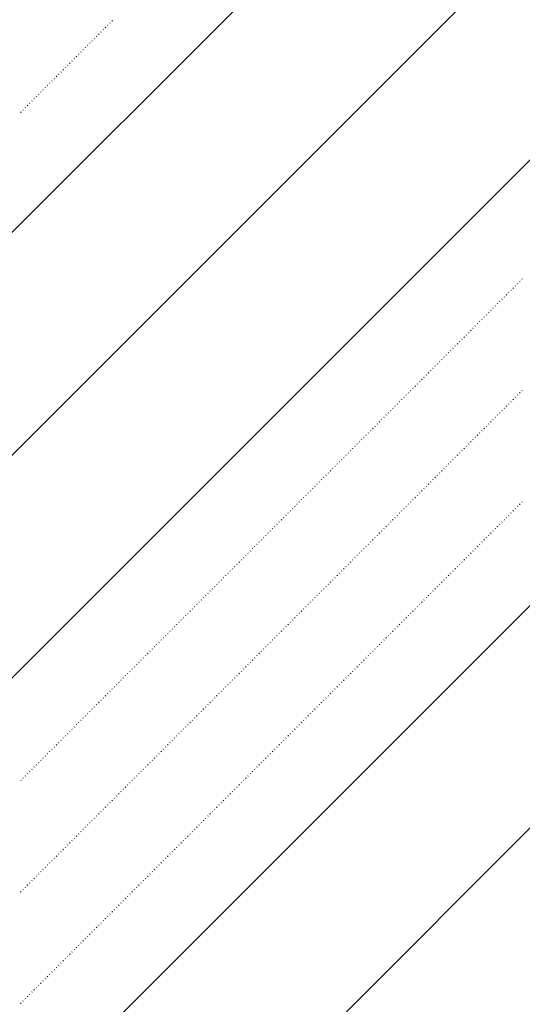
# Model space of a CAD drawing. Header units: millimetres. Extents: x 0 to 1260, y 0 to 297.
# Tile 54 of 104: x 260 to 264, y 116 to 124. Entities that reach past the tile are written whole.
import ezdxf

# ---------------------------------------------------------------- set-up
doc = ezdxf.new("R2010")
doc.units = ezdxf.units.MM
doc.linetypes.add('K5LT32802', pattern=[0])
doc.linetypes.add('K5LT32806', pattern=[0])
doc.layers.add('Системный слой', color=7, linetype='Continuous')

# ---------------------------------------------------------------- blocks, each defined once
blk = doc.blocks.new('U90')
at = {"layer": 'Системный слой', "color": 7, "linetype": 'K5LT32802', "lineweight": 9}
for p, q in [((253.8862, 115.8396), (273.8022, 135.7555)), ((253.8862, 114.0718), (273.8862, 134.0718)), ((253.8862, 112.304), (273.8862, 132.304)), ((256.9832, 111.8654), (273.8862, 128.7685)), ((258.7509, 111.8654), (273.8862, 127.0007))]:
    blk.add_line(p, q, dxfattribs=at)
at = {"layer": 'Системный слой', "color": 7, "linetype": 'K5LT32806', "lineweight": 18}
for p, q in [((260.7797, 123.6169), (260.7833, 123.6205)), ((260.7974, 123.6346), (260.8009, 123.6382)), ((260.6913, 123.5285), (260.6949, 123.5321)), ((260.709, 123.5462), (260.7125, 123.5498)), ((260.7267, 123.5639), (260.7302, 123.5674)), ((260.7444, 123.5816), (260.7479, 123.5851)), ((260.762, 123.5993), (260.7656, 123.6028)), ((260.6206, 123.4578), (260.6242, 123.4614)), ((260.6383, 123.4755), (260.6418, 123.4791)), ((260.656, 123.4932), (260.6595, 123.4967)), ((260.6737, 123.5109), (260.6772, 123.5144)), ((260.5499, 123.3871), (260.5534, 123.3907)), ((260.5676, 123.4048), (260.5711, 123.4083)), ((260.5853, 123.4225), (260.5888, 123.426)), ((260.6029, 123.4402), (260.6065, 123.4437)), ((260.4615, 123.2987), (260.4651, 123.3023)), ((260.4792, 123.3164), (260.4827, 123.32)), ((260.4969, 123.3341), (260.5004, 123.3376)), ((260.5146, 123.3518), (260.5181, 123.3553)), ((260.5322, 123.3695), (260.5358, 123.373)), ((260.3908, 123.228), (260.3943, 123.2316)), ((260.4085, 123.2457), (260.412, 123.2492)), ((260.4262, 123.2634), (260.4297, 123.2669)), ((260.4438, 123.2811), (260.4474, 123.2846)), ((260.3024, 123.1396), (260.306, 123.1432)), ((260.3201, 123.1573), (260.3236, 123.1609)), ((260.3378, 123.175), (260.3413, 123.1785)), ((260.3555, 123.1927), (260.359, 123.1962)), ((260.3731, 123.2104), (260.3767, 123.2139)), ((260.2317, 123.0689), (260.2352, 123.0725)), ((260.2494, 123.0866), (260.2529, 123.0901)), ((260.2671, 123.1043), (260.2706, 123.1078)), ((260.2847, 123.122), (260.2883, 123.1255)), ((260.161, 122.9982), (260.1645, 123.0018)), ((260.1787, 123.0159), (260.1822, 123.0194)), ((260.1964, 123.0336), (260.1999, 123.0371)), ((260.214, 123.0513), (260.2176, 123.0548)), ((260.0726, 122.9098), (260.0762, 122.9134)), ((260.0903, 122.9275), (260.0938, 122.931)), ((260.108, 122.9452), (260.1115, 122.9487)), ((260.1256, 122.9629), (260.1292, 122.9664)), ((260.1433, 122.9805), (260.1469, 122.9841)), ((264.0501, 121.584), (264.0536, 121.5875)), ((263.9794, 121.5133), (263.9829, 121.5168)), ((263.9971, 121.531), (264.0006, 121.5345)), ((264.0147, 121.5487), (264.0183, 121.5522)), ((264.0324, 121.5663), (264.0359, 121.5699)), ((263.891, 121.4249), (263.8945, 121.4284)), ((263.9087, 121.4426), (263.9122, 121.4461)), ((263.9263, 121.4603), (263.9299, 121.4638)), ((263.944, 121.4779), (263.9476, 121.4815)), ((263.9617, 121.4956), (263.9652, 121.4992)), ((263.8203, 121.3542), (263.8238, 121.3577)), ((263.838, 121.3719), (263.8415, 121.3754)), ((263.8556, 121.3896), (263.8592, 121.3931)), ((263.8733, 121.4072), (263.8768, 121.4108)), ((263.7319, 121.2658), (263.7354, 121.2693)), ((263.7496, 121.2835), (263.7531, 121.287)), ((263.7672, 121.3012), (263.7708, 121.3047)), ((263.7849, 121.3188), (263.7885, 121.3224)), ((263.8026, 121.3365), (263.8061, 121.3401)), ((263.6612, 121.1951), (263.6647, 121.1986)), ((263.6789, 121.2128), (263.6824, 121.2163)), ((263.6965, 121.2305), (263.7001, 121.234)), ((263.7142, 121.2481), (263.7178, 121.2517)), ((263.5728, 121.1067), (263.5763, 121.1102)), ((263.5905, 121.1244), (263.594, 121.1279)), ((263.6081, 121.1421), (263.6117, 121.1456)), ((263.6258, 121.1597), (263.6294, 121.1633)), ((263.6435, 121.1774), (263.647, 121.181)), ((263.5021, 121.036), (263.5056, 121.0395)), ((263.5198, 121.0537), (263.5233, 121.0572)), ((263.5374, 121.0714), (263.541, 121.0749)), ((263.5551, 121.089), (263.5587, 121.0926)), ((263.4314, 120.9653), (263.4349, 120.9688)), ((263.4491, 120.983), (263.4526, 120.9865)), ((263.4667, 121.0006), (263.4703, 121.0042)), ((263.4844, 121.0183), (263.4879, 121.0219)), ((263.343, 120.8769), (263.3465, 120.8804)), ((263.3607, 120.8946), (263.3642, 120.8981)), ((263.3783, 120.9123), (263.3819, 120.9158)), ((263.396, 120.9299), (263.3996, 120.9335)), ((263.4137, 120.9476), (263.4172, 120.9511)), ((263.2723, 120.8062), (263.2758, 120.8097)), ((263.29, 120.8239), (263.2935, 120.8274)), ((263.3076, 120.8415), (263.3112, 120.8451)), ((263.3253, 120.8592), (263.3288, 120.8628)), ((263.1839, 120.7178), (263.1874, 120.7213)), ((263.2016, 120.7355), (263.2051, 120.739)), ((263.2192, 120.7532), (263.2228, 120.7567)), ((263.2369, 120.7708), (263.2405, 120.7744)), ((263.2546, 120.7885), (263.2581, 120.792)), ((263.1132, 120.6471), (263.1167, 120.6506)), ((263.1309, 120.6648), (263.1344, 120.6683)), ((263.1485, 120.6824), (263.1521, 120.686)), ((263.1662, 120.7001), (263.1697, 120.7037)), ((263.9971, 120.6471), (264.0006, 120.6506)), ((264.0147, 120.6648), (264.0183, 120.6683)), ((264.0324, 120.6824), (264.0359, 120.686)), ((264.0501, 120.7001), (264.0536, 120.7037)), ((263.0425, 120.5764), (263.046, 120.5799)), ((263.0601, 120.5941), (263.0637, 120.5976)), ((263.0778, 120.6117), (263.0814, 120.6153)), ((263.0955, 120.6294), (263.099, 120.6329)), ((263.9263, 120.5764), (263.9299, 120.5799)), ((263.944, 120.5941), (263.9476, 120.5976)), ((263.9617, 120.6117), (263.9652, 120.6153)), ((263.9794, 120.6294), (263.9829, 120.6329)), ((262.9541, 120.488), (262.9576, 120.4915)), ((262.9718, 120.5057), (262.9753, 120.5092)), ((262.9894, 120.5233), (262.993, 120.5269)), ((263.0071, 120.541), (263.0106, 120.5446)), ((263.0248, 120.5587), (263.0283, 120.5622)), ((263.838, 120.488), (263.8415, 120.4915)), ((263.8556, 120.5057), (263.8592, 120.5092)), ((263.8733, 120.5233), (263.8768, 120.5269)), ((263.891, 120.541), (263.8945, 120.5446)), ((263.9087, 120.5587), (263.9122, 120.5622)), ((262.8834, 120.4173), (262.8869, 120.4208)), ((262.901, 120.435), (262.9046, 120.4385)), ((262.9187, 120.4526), (262.9223, 120.4562)), ((262.9364, 120.4703), (262.9399, 120.4738)), ((263.7672, 120.4173), (263.7708, 120.4208)), ((263.7849, 120.435), (263.7885, 120.4385)), ((263.8026, 120.4526), (263.8061, 120.4562)), ((263.8203, 120.4703), (263.8238, 120.4738)), ((262.795, 120.3289), (262.7985, 120.3324)), ((262.8127, 120.3466), (262.8162, 120.3501)), ((262.8303, 120.3642), (262.8339, 120.3678)), ((262.848, 120.3819), (262.8515, 120.3855)), ((262.8657, 120.3996), (262.8692, 120.4031)), ((263.6789, 120.3289), (263.6824, 120.3324)), ((263.6965, 120.3466), (263.7001, 120.3501)), ((263.7142, 120.3642), (263.7178, 120.3678)), ((263.7319, 120.3819), (263.7354, 120.3855)), ((263.7496, 120.3996), (263.7531, 120.4031)), ((262.7243, 120.2582), (262.7278, 120.2617)), ((262.7419, 120.2759), (262.7455, 120.2794)), ((262.7596, 120.2935), (262.7632, 120.2971)), ((262.7773, 120.3112), (262.7808, 120.3147)), ((263.6081, 120.2582), (263.6117, 120.2617)), ((263.6258, 120.2759), (263.6294, 120.2794)), ((263.6435, 120.2935), (263.647, 120.2971)), ((263.6612, 120.3112), (263.6647, 120.3147)), ((262.6359, 120.1698), (262.6394, 120.1733)), ((262.6536, 120.1875), (262.6571, 120.191)), ((262.6712, 120.2051), (262.6748, 120.2087)), ((262.6889, 120.2228), (262.6924, 120.2264)), ((262.7066, 120.2405), (262.7101, 120.244)), ((263.5198, 120.1698), (263.5233, 120.1733)), ((263.5374, 120.1875), (263.541, 120.191)), ((263.5551, 120.2051), (263.5587, 120.2087)), ((263.5728, 120.2228), (263.5763, 120.2264)), ((263.5905, 120.2405), (263.594, 120.244)), ((262.5652, 120.0991), (262.5687, 120.1026)), ((262.5828, 120.1168), (262.5864, 120.1203)), ((262.6005, 120.1344), (262.6041, 120.138)), ((262.6182, 120.1521), (262.6217, 120.1557)), ((263.4491, 120.0991), (263.4526, 120.1026)), ((263.4667, 120.1168), (263.4703, 120.1203)), ((263.4844, 120.1344), (263.4879, 120.138)), ((263.5021, 120.1521), (263.5056, 120.1557)), ((262.4945, 120.0284), (262.498, 120.0319)), ((262.5121, 120.046), (262.5157, 120.0496)), ((262.5298, 120.0637), (262.5333, 120.0673)), ((262.5475, 120.0814), (262.551, 120.0849)), ((263.3783, 120.0284), (263.3819, 120.0319)), ((263.396, 120.046), (263.3996, 120.0496)), ((263.4137, 120.0637), (263.4172, 120.0673)), ((263.4314, 120.0814), (263.4349, 120.0849)), ((262.4061, 119.94), (262.4096, 119.9435)), ((262.4237, 119.9577), (262.4273, 119.9612)), ((262.4414, 119.9753), (262.445, 119.9789)), ((262.4591, 119.993), (262.4626, 119.9966)), ((262.4768, 120.0107), (262.4803, 120.0142)), ((263.29, 119.94), (263.2935, 119.9435)), ((263.3076, 119.9577), (263.3112, 119.9612)), ((263.3253, 119.9753), (263.3288, 119.9789)), ((263.343, 119.993), (263.3465, 119.9966)), ((263.3607, 120.0107), (263.3642, 120.0142)), ((262.3354, 119.8693), (262.3389, 119.8728)), ((262.353, 119.8869), (262.3566, 119.8905)), ((262.3707, 119.9046), (262.3742, 119.9082)), ((262.3884, 119.9223), (262.3919, 119.9258)), ((263.2192, 119.8693), (263.2228, 119.8728)), ((263.2369, 119.8869), (263.2405, 119.8905)), ((263.2546, 119.9046), (263.2581, 119.9082)), ((263.2723, 119.9223), (263.2758, 119.9258)), ((262.247, 119.7809), (262.2505, 119.7844)), ((262.2646, 119.7986), (262.2682, 119.8021)), ((262.2823, 119.8162), (262.2859, 119.8198)), ((262.3, 119.8339), (262.3035, 119.8375)), ((262.3177, 119.8516), (262.3212, 119.8551)), ((263.1309, 119.7809), (263.1344, 119.7844)), ((263.1485, 119.7986), (263.1521, 119.8021)), ((263.1662, 119.8162), (263.1697, 119.8198)), ((263.1839, 119.8339), (263.1874, 119.8375)), ((263.2016, 119.8516), (263.2051, 119.8551)), ((264.0147, 119.7809), (264.0183, 119.7844)), ((264.0324, 119.7986), (264.0359, 119.8021)), ((264.0501, 119.8162), (264.0536, 119.8198)), ((262.1763, 119.7102), (262.1798, 119.7137)), ((262.1939, 119.7279), (262.1975, 119.7314)), ((262.2116, 119.7455), (262.2151, 119.7491)), ((262.2293, 119.7632), (262.2328, 119.7667)), ((263.0601, 119.7102), (263.0637, 119.7137)), ((263.0778, 119.7279), (263.0814, 119.7314)), ((263.0955, 119.7455), (263.099, 119.7491)), ((263.1132, 119.7632), (263.1167, 119.7667)), ((263.944, 119.7102), (263.9476, 119.7137)), ((263.9617, 119.7279), (263.9652, 119.7314)), ((263.9794, 119.7455), (263.9829, 119.7491)), ((263.9971, 119.7632), (264.0006, 119.7667)), ((262.0879, 119.6218), (262.0914, 119.6253)), ((262.1055, 119.6395), (262.1091, 119.643)), ((262.1232, 119.6571), (262.1268, 119.6607)), ((262.1409, 119.6748), (262.1444, 119.6784)), ((262.1586, 119.6925), (262.1621, 119.696)), ((262.9718, 119.6218), (262.9753, 119.6253)), ((262.9894, 119.6395), (262.993, 119.643)), ((263.0071, 119.6571), (263.0106, 119.6607)), ((263.0248, 119.6748), (263.0283, 119.6784)), ((263.0425, 119.6925), (263.046, 119.696)), ((263.8556, 119.6218), (263.8592, 119.6253)), ((263.8733, 119.6395), (263.8768, 119.643)), ((263.891, 119.6571), (263.8945, 119.6607)), ((263.9087, 119.6748), (263.9122, 119.6784)), ((263.9263, 119.6925), (263.9299, 119.696)), ((262.0172, 119.5511), (262.0207, 119.5546)), ((262.0348, 119.5688), (262.0384, 119.5723)), ((262.0525, 119.5864), (262.056, 119.59)), ((262.0702, 119.6041), (262.0737, 119.6076)), ((262.901, 119.5511), (262.9046, 119.5546)), ((262.9187, 119.5688), (262.9223, 119.5723)), ((262.9364, 119.5864), (262.9399, 119.59)), ((262.9541, 119.6041), (262.9576, 119.6076)), ((263.7849, 119.5511), (263.7885, 119.5546)), ((263.8026, 119.5688), (263.8061, 119.5723)), ((263.8203, 119.5864), (263.8238, 119.59)), ((263.838, 119.6041), (263.8415, 119.6076)), ((261.9464, 119.4804), (261.95, 119.4839)), ((261.9641, 119.498), (261.9677, 119.5016)), ((261.9818, 119.5157), (261.9853, 119.5193)), ((261.9995, 119.5334), (262.003, 119.5369)), ((262.8303, 119.4804), (262.8339, 119.4839)), ((262.848, 119.498), (262.8515, 119.5016)), ((262.8657, 119.5157), (262.8692, 119.5193)), ((262.8834, 119.5334), (262.8869, 119.5369)), ((263.7142, 119.4804), (263.7178, 119.4839)), ((263.7319, 119.498), (263.7354, 119.5016)), ((263.7496, 119.5157), (263.7531, 119.5193)), ((263.7672, 119.5334), (263.7708, 119.5369)), ((261.8581, 119.392), (261.8616, 119.3955)), ((261.8757, 119.4097), (261.8793, 119.4132)), ((261.8934, 119.4273), (261.897, 119.4309)), ((261.9111, 119.445), (261.9146, 119.4485)), ((261.9288, 119.4627), (261.9323, 119.4662)), ((262.7419, 119.392), (262.7455, 119.3955)), ((262.7596, 119.4097), (262.7632, 119.4132)), ((262.7773, 119.4273), (262.7808, 119.4309)), ((262.795, 119.445), (262.7985, 119.4485)), ((262.8127, 119.4627), (262.8162, 119.4662)), ((263.6258, 119.392), (263.6294, 119.3955)), ((263.6435, 119.4097), (263.647, 119.4132)), ((263.6612, 119.4273), (263.6647, 119.4309)), ((263.6789, 119.445), (263.6824, 119.4485)), ((263.6965, 119.4627), (263.7001, 119.4662)), ((261.7873, 119.3213), (261.7909, 119.3248)), ((261.805, 119.3389), (261.8086, 119.3425)), ((261.8227, 119.3566), (261.8262, 119.3602)), ((261.8404, 119.3743), (261.8439, 119.3778)), ((262.6712, 119.3213), (262.6748, 119.3248)), ((262.6889, 119.3389), (262.6924, 119.3425)), ((262.7066, 119.3566), (262.7101, 119.3602)), ((262.7243, 119.3743), (262.7278, 119.3778)), ((263.5551, 119.3213), (263.5587, 119.3248)), ((263.5728, 119.3389), (263.5763, 119.3425)), ((263.5905, 119.3566), (263.594, 119.3602)), ((263.6081, 119.3743), (263.6117, 119.3778)), ((261.699, 119.2329), (261.7025, 119.2364)), ((261.7166, 119.2506), (261.7202, 119.2541)), ((261.7343, 119.2682), (261.7379, 119.2718)), ((261.752, 119.2859), (261.7555, 119.2894)), ((261.7697, 119.3036), (261.7732, 119.3071)), ((262.5828, 119.2329), (262.5864, 119.2364)), ((262.6005, 119.2506), (262.6041, 119.2541)), ((262.6182, 119.2682), (262.6217, 119.2718)), ((262.6359, 119.2859), (262.6394, 119.2894)), ((262.6536, 119.3036), (262.6571, 119.3071)), ((263.4667, 119.2329), (263.4703, 119.2364)), ((263.4844, 119.2506), (263.4879, 119.2541)), ((263.5021, 119.2682), (263.5056, 119.2718)), ((263.5198, 119.2859), (263.5233, 119.2894)), ((263.5374, 119.3036), (263.541, 119.3071)), ((261.6283, 119.1622), (261.6318, 119.1657)), ((261.6459, 119.1798), (261.6495, 119.1834)), ((261.6636, 119.1975), (261.6671, 119.2011)), ((261.6813, 119.2152), (261.6848, 119.2187)), ((262.5121, 119.1622), (262.5157, 119.1657)), ((262.5298, 119.1798), (262.5333, 119.1834)), ((262.5475, 119.1975), (262.551, 119.2011)), ((262.5652, 119.2152), (262.5687, 119.2187)), ((263.396, 119.1622), (263.3996, 119.1657)), ((263.4137, 119.1798), (263.4172, 119.1834)), ((263.4314, 119.1975), (263.4349, 119.2011)), ((263.4491, 119.2152), (263.4526, 119.2187)), ((261.5575, 119.0915), (261.5611, 119.095)), ((261.5752, 119.1091), (261.5788, 119.1127)), ((261.5929, 119.1268), (261.5964, 119.1303)), ((261.6106, 119.1445), (261.6141, 119.148)), ((262.4414, 119.0915), (262.445, 119.095)), ((262.4591, 119.1091), (262.4626, 119.1127)), ((262.4768, 119.1268), (262.4803, 119.1303)), ((262.4945, 119.1445), (262.498, 119.148)), ((263.3253, 119.0915), (263.3288, 119.095)), ((263.343, 119.1091), (263.3465, 119.1127)), ((263.3607, 119.1268), (263.3642, 119.1303)), ((263.3783, 119.1445), (263.3819, 119.148)), ((261.4692, 119.0031), (261.4727, 119.0066)), ((261.4868, 119.0207), (261.4904, 119.0243)), ((261.5045, 119.0384), (261.508, 119.042)), ((261.5222, 119.0561), (261.5257, 119.0596)), ((261.5399, 119.0738), (261.5434, 119.0773)), ((262.353, 119.0031), (262.3566, 119.0066)), ((262.3707, 119.0207), (262.3742, 119.0243)), ((262.3884, 119.0384), (262.3919, 119.042)), ((262.4061, 119.0561), (262.4096, 119.0596)), ((262.4237, 119.0738), (262.4273, 119.0773)), ((263.2369, 119.0031), (263.2405, 119.0066)), ((263.2546, 119.0207), (263.2581, 119.0243)), ((263.2723, 119.0384), (263.2758, 119.042)), ((263.29, 119.0561), (263.2935, 119.0596)), ((263.3076, 119.0738), (263.3112, 119.0773)), ((261.3984, 118.9324), (261.402, 118.9359)), ((261.4161, 118.95), (261.4197, 118.9536)), ((261.4338, 118.9677), (261.4373, 118.9712)), ((261.4515, 118.9854), (261.455, 118.9889)), ((262.2823, 118.9324), (262.2859, 118.9359)), ((262.3, 118.95), (262.3035, 118.9536)), ((262.3177, 118.9677), (262.3212, 118.9712)), ((262.3354, 118.9854), (262.3389, 118.9889)), ((263.1662, 118.9324), (263.1697, 118.9359)), ((263.1839, 118.95), (263.1874, 118.9536)), ((263.2016, 118.9677), (263.2051, 118.9712)), ((263.2192, 118.9854), (263.2228, 118.9889)), ((261.3101, 118.844), (261.3136, 118.8475)), ((261.3277, 118.8616), (261.3313, 118.8652)), ((261.3454, 118.8793), (261.3489, 118.8829)), ((261.3631, 118.897), (261.3666, 118.9005)), ((261.3808, 118.9147), (261.3843, 118.9182)), ((262.1939, 118.844), (262.1975, 118.8475)), ((262.2116, 118.8616), (262.2151, 118.8652)), ((262.2293, 118.8793), (262.2328, 118.8829)), ((262.247, 118.897), (262.2505, 118.9005)), ((262.2646, 118.9147), (262.2682, 118.9182)), ((263.0778, 118.844), (263.0814, 118.8475)), ((263.0955, 118.8616), (263.099, 118.8652)), ((263.1132, 118.8793), (263.1167, 118.8829)), ((263.1309, 118.897), (263.1344, 118.9005)), ((263.1485, 118.9147), (263.1521, 118.9182)), ((261.2393, 118.7733), (261.2429, 118.7768)), ((261.257, 118.7909), (261.2606, 118.7945)), ((261.2747, 118.8086), (261.2782, 118.8121)), ((261.2924, 118.8263), (261.2959, 118.8298)), ((262.1232, 118.7733), (262.1268, 118.7768)), ((262.1409, 118.7909), (262.1444, 118.7945)), ((262.1586, 118.8086), (262.1621, 118.8121)), ((262.1763, 118.8263), (262.1798, 118.8298)), ((263.0071, 118.7733), (263.0106, 118.7768)), ((263.0248, 118.7909), (263.0283, 118.7945)), ((263.0425, 118.8086), (263.046, 118.8121)), ((263.0601, 118.8263), (263.0637, 118.8298)), ((261.151, 118.6849), (261.1545, 118.6884)), ((261.1686, 118.7025), (261.1722, 118.7061)), ((261.1863, 118.7202), (261.1898, 118.7238)), ((261.204, 118.7379), (261.2075, 118.7414)), ((261.2217, 118.7556), (261.2252, 118.7591)), ((262.0348, 118.6849), (262.0384, 118.6884)), ((262.0525, 118.7025), (262.056, 118.7061)), ((262.0702, 118.7202), (262.0737, 118.7238)), ((262.0879, 118.7379), (262.0914, 118.7414)), ((262.1055, 118.7556), (262.1091, 118.7591)), ((262.9187, 118.6849), (262.9223, 118.6884)), ((262.9364, 118.7025), (262.9399, 118.7061)), ((262.9541, 118.7202), (262.9576, 118.7238)), ((262.9718, 118.7379), (262.9753, 118.7414)), ((262.9894, 118.7556), (262.993, 118.7591)), ((261.0802, 118.6142), (261.0838, 118.6177)), ((261.0979, 118.6318), (261.1015, 118.6354)), ((261.1156, 118.6495), (261.1191, 118.653)), ((261.1333, 118.6672), (261.1368, 118.6707)), ((261.9641, 118.6142), (261.9677, 118.6177)), ((261.9818, 118.6318), (261.9853, 118.6354)), ((261.9995, 118.6495), (262.003, 118.653)), ((262.0172, 118.6672), (262.0207, 118.6707)), ((262.848, 118.6142), (262.8515, 118.6177)), ((262.8657, 118.6318), (262.8692, 118.6354)), ((262.8834, 118.6495), (262.8869, 118.653)), ((262.901, 118.6672), (262.9046, 118.6707)), ((261.0095, 118.5434), (261.0131, 118.547)), ((261.0272, 118.5611), (261.0307, 118.5647)), ((261.0449, 118.5788), (261.0484, 118.5823)), ((261.0626, 118.5965), (261.0661, 118.6)), ((261.8934, 118.5434), (261.897, 118.547)), ((261.9111, 118.5611), (261.9146, 118.5647)), ((261.9288, 118.5788), (261.9323, 118.5823)), ((261.9464, 118.5965), (261.95, 118.6)), ((262.7773, 118.5434), (262.7808, 118.547)), ((262.795, 118.5611), (262.7985, 118.5647)), ((262.8127, 118.5788), (262.8162, 118.5823)), ((262.8303, 118.5965), (262.8339, 118.6)), ((260.9211, 118.4551), (260.9247, 118.4586)), ((260.9388, 118.4727), (260.9424, 118.4763)), ((260.9565, 118.4904), (260.96, 118.4939)), ((260.9742, 118.5081), (260.9777, 118.5116)), ((260.9919, 118.5258), (260.9954, 118.5293)), ((261.805, 118.4551), (261.8086, 118.4586)), ((261.8227, 118.4727), (261.8262, 118.4763)), ((261.8404, 118.4904), (261.8439, 118.4939)), ((261.8581, 118.5081), (261.8616, 118.5116)), ((261.8757, 118.5258), (261.8793, 118.5293)), ((262.6889, 118.4551), (262.6924, 118.4586)), ((262.7066, 118.4727), (262.7101, 118.4763)), ((262.7243, 118.4904), (262.7278, 118.4939)), ((262.7419, 118.5081), (262.7455, 118.5116)), ((262.7596, 118.5258), (262.7632, 118.5293)), ((260.8504, 118.3843), (260.854, 118.3879)), ((260.8681, 118.402), (260.8716, 118.4056)), ((260.8858, 118.4197), (260.8893, 118.4232)), ((260.9035, 118.4374), (260.907, 118.4409)), ((261.7343, 118.3843), (261.7379, 118.3879)), ((261.752, 118.402), (261.7555, 118.4056)), ((261.7697, 118.4197), (261.7732, 118.4232)), ((261.7873, 118.4374), (261.7909, 118.4409)), ((262.6182, 118.3843), (262.6217, 118.3879)), ((262.6359, 118.402), (262.6394, 118.4056)), ((262.6536, 118.4197), (262.6571, 118.4232)), ((262.6712, 118.4374), (262.6748, 118.4409)), ((260.762, 118.296), (260.7656, 118.2995)), ((260.7797, 118.3136), (260.7833, 118.3172)), ((260.7974, 118.3313), (260.8009, 118.3349)), ((260.8151, 118.349), (260.8186, 118.3525)), ((260.8328, 118.3667), (260.8363, 118.3702)), ((261.6459, 118.296), (261.6495, 118.2995)), ((261.6636, 118.3136), (261.6671, 118.3172)), ((261.6813, 118.3313), (261.6848, 118.3349)), ((261.699, 118.349), (261.7025, 118.3525)), ((261.7166, 118.3667), (261.7202, 118.3702)), ((262.5298, 118.296), (262.5333, 118.2995)), ((262.5475, 118.3136), (262.551, 118.3172)), ((262.5652, 118.3313), (262.5687, 118.3349)), ((262.5828, 118.349), (262.5864, 118.3525)), ((262.6005, 118.3667), (262.6041, 118.3702)), ((260.6913, 118.2252), (260.6949, 118.2288)), ((260.709, 118.2429), (260.7125, 118.2465)), ((260.7267, 118.2606), (260.7302, 118.2641)), ((260.7444, 118.2783), (260.7479, 118.2818)), ((261.5752, 118.2252), (261.5788, 118.2288)), ((261.5929, 118.2429), (261.5964, 118.2465)), ((261.6106, 118.2606), (261.6141, 118.2641)), ((261.6283, 118.2783), (261.6318, 118.2818)), ((262.4591, 118.2252), (262.4626, 118.2288)), ((262.4768, 118.2429), (262.4803, 118.2465)), ((262.4945, 118.2606), (262.498, 118.2641)), ((262.5121, 118.2783), (262.5157, 118.2818)), ((260.6206, 118.1545), (260.6242, 118.1581)), ((260.6383, 118.1722), (260.6418, 118.1758)), ((260.656, 118.1899), (260.6595, 118.1934)), ((260.6737, 118.2076), (260.6772, 118.2111)), ((261.5045, 118.1545), (261.508, 118.1581)), ((261.5222, 118.1722), (261.5257, 118.1758)), ((261.5399, 118.1899), (261.5434, 118.1934)), ((261.5575, 118.2076), (261.5611, 118.2111)), ((262.3884, 118.1545), (262.3919, 118.1581)), ((262.4061, 118.1722), (262.4096, 118.1758)), ((262.4237, 118.1899), (262.4273, 118.1934)), ((262.4414, 118.2076), (262.445, 118.2111)), ((260.5322, 118.0661), (260.5358, 118.0697)), ((260.5499, 118.0838), (260.5534, 118.0874)), ((260.5676, 118.1015), (260.5711, 118.105)), ((260.5853, 118.1192), (260.5888, 118.1227)), ((260.6029, 118.1369), (260.6065, 118.1404)), ((261.4161, 118.0661), (261.4197, 118.0697)), ((261.4338, 118.0838), (261.4373, 118.0874)), ((261.4515, 118.1015), (261.455, 118.105)), ((261.4692, 118.1192), (261.4727, 118.1227)), ((261.4868, 118.1369), (261.4904, 118.1404)), ((262.3, 118.0661), (262.3035, 118.0697)), ((262.3177, 118.0838), (262.3212, 118.0874)), ((262.3354, 118.1015), (262.3389, 118.105)), ((262.353, 118.1192), (262.3566, 118.1227)), ((262.3707, 118.1369), (262.3742, 118.1404)), ((260.4615, 117.9954), (260.4651, 117.999)), ((260.4792, 118.0131), (260.4827, 118.0167)), ((260.4969, 118.0308), (260.5004, 118.0343)), ((260.5146, 118.0485), (260.5181, 118.052)), ((261.3454, 117.9954), (261.3489, 117.999)), ((261.3631, 118.0131), (261.3666, 118.0167)), ((261.3808, 118.0308), (261.3843, 118.0343)), ((261.3984, 118.0485), (261.402, 118.052)), ((262.2293, 117.9954), (262.2328, 117.999)), ((262.247, 118.0131), (262.2505, 118.0167)), ((262.2646, 118.0308), (262.2682, 118.0343)), ((262.2823, 118.0485), (262.2859, 118.052)), ((260.3731, 117.9071), (260.3767, 117.9106)), ((260.3908, 117.9247), (260.3943, 117.9283)), ((260.4085, 117.9424), (260.412, 117.9459)), ((260.4262, 117.9601), (260.4297, 117.9636)), ((260.4438, 117.9778), (260.4474, 117.9813)), ((261.257, 117.9071), (261.2606, 117.9106)), ((261.2747, 117.9247), (261.2782, 117.9283)), ((261.2924, 117.9424), (261.2959, 117.9459)), ((261.3101, 117.9601), (261.3136, 117.9636)), ((261.3277, 117.9778), (261.3313, 117.9813)), ((262.1409, 117.9071), (262.1444, 117.9106)), ((262.1586, 117.9247), (262.1621, 117.9283)), ((262.1763, 117.9424), (262.1798, 117.9459)), ((262.1939, 117.9601), (262.1975, 117.9636)), ((262.2116, 117.9778), (262.2151, 117.9813)), ((260.3024, 117.8363), (260.306, 117.8399)), ((260.3201, 117.854), (260.3236, 117.8576)), ((260.3378, 117.8717), (260.3413, 117.8752)), ((260.3555, 117.8894), (260.359, 117.8929)), ((261.1863, 117.8363), (261.1898, 117.8399)), ((261.204, 117.854), (261.2075, 117.8576)), ((261.2217, 117.8717), (261.2252, 117.8752)), ((261.2393, 117.8894), (261.2429, 117.8929)), ((262.0702, 117.8363), (262.0737, 117.8399)), ((262.0879, 117.854), (262.0914, 117.8576)), ((262.1055, 117.8717), (262.1091, 117.8752)), ((262.1232, 117.8894), (262.1268, 117.8929)), ((260.214, 117.748), (260.2176, 117.7515)), ((260.2317, 117.7656), (260.2352, 117.7692)), ((260.2494, 117.7833), (260.2529, 117.7868)), ((260.2671, 117.801), (260.2706, 117.8045)), ((260.2847, 117.8187), (260.2883, 117.8222)), ((261.0979, 117.748), (261.1015, 117.7515)), ((261.1156, 117.7656), (261.1191, 117.7692)), ((261.1333, 117.7833), (261.1368, 117.7868)), ((261.151, 117.801), (261.1545, 117.8045)), ((261.1686, 117.8187), (261.1722, 117.8222)), ((261.9818, 117.748), (261.9853, 117.7515)), ((261.9995, 117.7656), (262.003, 117.7692)), ((262.0172, 117.7833), (262.0207, 117.7868)), ((262.0348, 117.801), (262.0384, 117.8045)), ((262.0525, 117.8187), (262.056, 117.8222)), ((260.1433, 117.6772), (260.1469, 117.6808)), ((260.161, 117.6949), (260.1645, 117.6985)), ((260.1787, 117.7126), (260.1822, 117.7161)), ((260.1964, 117.7303), (260.1999, 117.7338)), ((261.0272, 117.6772), (261.0307, 117.6808)), ((261.0449, 117.6949), (261.0484, 117.6985)), ((261.0626, 117.7126), (261.0661, 117.7161)), ((261.0802, 117.7303), (261.0838, 117.7338)), ((261.9111, 117.6772), (261.9146, 117.6808)), ((261.9288, 117.6949), (261.9323, 117.6985)), ((261.9464, 117.7126), (261.95, 117.7161)), ((261.9641, 117.7303), (261.9677, 117.7338)), ((260.0726, 117.6065), (260.0762, 117.6101)), ((260.0903, 117.6242), (260.0938, 117.6277)), ((260.108, 117.6419), (260.1115, 117.6454)), ((260.1256, 117.6596), (260.1292, 117.6631)), ((260.9565, 117.6065), (260.96, 117.6101)), ((260.9742, 117.6242), (260.9777, 117.6277)), ((260.9919, 117.6419), (260.9954, 117.6454)), ((261.0095, 117.6596), (261.0131, 117.6631)), ((261.8404, 117.6065), (261.8439, 117.6101)), ((261.8581, 117.6242), (261.8616, 117.6277)), ((261.8757, 117.6419), (261.8793, 117.6454)), ((261.8934, 117.6596), (261.897, 117.6631)), ((260.8681, 117.5181), (260.8716, 117.5217)), ((260.8858, 117.5358), (260.8893, 117.5394)), ((260.9035, 117.5535), (260.907, 117.557)), ((260.9211, 117.5712), (260.9247, 117.5747)), ((260.9388, 117.5889), (260.9424, 117.5924)), ((261.752, 117.5181), (261.7555, 117.5217)), ((261.7697, 117.5358), (261.7732, 117.5394)), ((261.7873, 117.5535), (261.7909, 117.557)), ((261.805, 117.5712), (261.8086, 117.5747)), ((261.8227, 117.5889), (261.8262, 117.5924)), ((260.7974, 117.4474), (260.8009, 117.451)), ((260.8151, 117.4651), (260.8186, 117.4686)), ((260.8328, 117.4828), (260.8363, 117.4863)), ((260.8504, 117.5005), (260.854, 117.504)), ((261.6813, 117.4474), (261.6848, 117.451)), ((261.699, 117.4651), (261.7025, 117.4686)), ((261.7166, 117.4828), (261.7202, 117.4863)), ((261.7343, 117.5005), (261.7379, 117.504)), ((260.709, 117.359), (260.7125, 117.3626)), ((260.7267, 117.3767), (260.7302, 117.3803)), ((260.7444, 117.3944), (260.7479, 117.3979)), ((260.762, 117.4121), (260.7656, 117.4156)), ((260.7797, 117.4298), (260.7833, 117.4333)), ((261.5929, 117.359), (261.5964, 117.3626)), ((261.6106, 117.3767), (261.6141, 117.3803)), ((261.6283, 117.3944), (261.6318, 117.3979)), ((261.6459, 117.4121), (261.6495, 117.4156)), ((261.6636, 117.4298), (261.6671, 117.4333)), ((260.6383, 117.2883), (260.6418, 117.2919)), ((260.656, 117.306), (260.6595, 117.3095)), ((260.6737, 117.3237), (260.6772, 117.3272)), ((260.6913, 117.3414), (260.6949, 117.3449)), ((261.5222, 117.2883), (261.5257, 117.2919)), ((261.5399, 117.306), (261.5434, 117.3095)), ((261.5575, 117.3237), (261.5611, 117.3272)), ((261.5752, 117.3414), (261.5788, 117.3449)), ((260.5499, 117.1999), (260.5534, 117.2035)), ((260.5676, 117.2176), (260.5711, 117.2212)), ((260.5853, 117.2353), (260.5888, 117.2388)), ((260.6029, 117.253), (260.6065, 117.2565)), ((260.6206, 117.2707), (260.6242, 117.2742)), ((261.4338, 117.1999), (261.4373, 117.2035)), ((261.4515, 117.2176), (261.455, 117.2212)), ((261.4692, 117.2353), (261.4727, 117.2388)), ((261.4868, 117.253), (261.4904, 117.2565)), ((261.5045, 117.2707), (261.508, 117.2742)), ((260.4792, 117.1292), (260.4827, 117.1328)), ((260.4969, 117.1469), (260.5004, 117.1504)), ((260.5146, 117.1646), (260.5181, 117.1681)), ((260.5322, 117.1823), (260.5358, 117.1858)), ((261.3631, 117.1292), (261.3666, 117.1328)), ((261.3808, 117.1469), (261.3843, 117.1504)), ((261.3984, 117.1646), (261.402, 117.1681)), ((261.4161, 117.1823), (261.4197, 117.1858)), ((260.4085, 117.0585), (260.412, 117.0621)), ((260.4262, 117.0762), (260.4297, 117.0797)), ((260.4438, 117.0939), (260.4474, 117.0974)), ((260.4615, 117.1116), (260.4651, 117.1151)), ((261.2924, 117.0585), (261.2959, 117.0621)), ((261.3101, 117.0762), (261.3136, 117.0797)), ((261.3277, 117.0939), (261.3313, 117.0974)), ((261.3454, 117.1116), (261.3489, 117.1151)), ((260.3201, 116.9701), (260.3236, 116.9737)), ((260.3378, 116.9878), (260.3413, 116.9913)), ((260.3555, 117.0055), (260.359, 117.009)), ((260.3731, 117.0232), (260.3767, 117.0267)), ((260.3908, 117.0408), (260.3943, 117.0444)), ((261.204, 116.9701), (261.2075, 116.9737)), ((261.2217, 116.9878), (261.2252, 116.9913)), ((261.2393, 117.0055), (261.2429, 117.009)), ((261.257, 117.0232), (261.2606, 117.0267)), ((261.2747, 117.0408), (261.2782, 117.0444)), ((260.2494, 116.8994), (260.2529, 116.903)), ((260.2671, 116.9171), (260.2706, 116.9206)), ((260.2847, 116.9348), (260.2883, 116.9383)), ((260.3024, 116.9525), (260.306, 116.956)), ((261.1333, 116.8994), (261.1368, 116.903)), ((261.151, 116.9171), (261.1545, 116.9206)), ((261.1686, 116.9348), (261.1722, 116.9383)), ((261.1863, 116.9525), (261.1898, 116.956)), ((260.161, 116.811), (260.1645, 116.8146)), ((260.1787, 116.8287), (260.1822, 116.8322)), ((260.1964, 116.8464), (260.1999, 116.8499)), ((260.214, 116.8641), (260.2176, 116.8676)), ((260.2317, 116.8817), (260.2352, 116.8853)), ((261.0449, 116.811), (261.0484, 116.8146)), ((261.0626, 116.8287), (261.0661, 116.8322)), ((261.0802, 116.8464), (261.0838, 116.8499)), ((261.0979, 116.8641), (261.1015, 116.8676)), ((261.1156, 116.8817), (261.1191, 116.8853)), ((260.0903, 116.7403), (260.0938, 116.7439)), ((260.108, 116.758), (260.1115, 116.7615)), ((260.1256, 116.7757), (260.1292, 116.7792)), ((260.1433, 116.7934), (260.1469, 116.7969)), ((260.9742, 116.7403), (260.9777, 116.7439)), ((260.9919, 116.758), (260.9954, 116.7615)), ((261.0095, 116.7757), (261.0131, 116.7792)), ((261.0272, 116.7934), (261.0307, 116.7969)), ((260.0726, 116.7226), (260.0762, 116.7262)), ((260.9035, 116.6696), (260.907, 116.6731)), ((260.9211, 116.6873), (260.9247, 116.6908)), ((260.9388, 116.705), (260.9424, 116.7085)), ((260.9565, 116.7226), (260.96, 116.7262)), ((260.8151, 116.5812), (260.8186, 116.5848)), ((260.8328, 116.5989), (260.8363, 116.6024)), ((260.8504, 116.6166), (260.854, 116.6201)), ((260.8681, 116.6343), (260.8716, 116.6378)), ((260.8858, 116.6519), (260.8893, 116.6555)), ((260.7444, 116.5105), (260.7479, 116.5141)), ((260.762, 116.5282), (260.7656, 116.5317)), ((260.7797, 116.5459), (260.7833, 116.5494)), ((260.7974, 116.5635), (260.8009, 116.5671)), ((260.656, 116.4221), (260.6595, 116.4257)), ((260.6737, 116.4398), (260.6772, 116.4433)), ((260.6913, 116.4575), (260.6949, 116.461)), ((260.709, 116.4752), (260.7125, 116.4787)), ((260.7267, 116.4928), (260.7302, 116.4964)), ((260.5853, 116.3514), (260.5888, 116.355)), ((260.6029, 116.3691), (260.6065, 116.3726)), ((260.6206, 116.3868), (260.6242, 116.3903)), ((260.6383, 116.4044), (260.6418, 116.408)), ((260.4969, 116.263), (260.5004, 116.2666)), ((260.5146, 116.2807), (260.5181, 116.2842)), ((260.5322, 116.2984), (260.5358, 116.3019)), ((260.5499, 116.3161), (260.5534, 116.3196)), ((260.5676, 116.3337), (260.5711, 116.3373)), ((260.4262, 116.1923), (260.4297, 116.1959)), ((260.4438, 116.21), (260.4474, 116.2135)), ((260.4615, 116.2277), (260.4651, 116.2312)), ((260.4792, 116.2453), (260.4827, 116.2489)), ((260.3555, 116.1216), (260.359, 116.1251)), ((260.3731, 116.1393), (260.3767, 116.1428)), ((260.3908, 116.157), (260.3943, 116.1605)), ((260.4085, 116.1746), (260.412, 116.1782)), ((260.2671, 116.0332), (260.2706, 116.0368)), ((260.2847, 116.0509), (260.2883, 116.0544)), ((260.3024, 116.0686), (260.306, 116.0721)), ((260.3201, 116.0863), (260.3236, 116.0898)), ((260.3378, 116.1039), (260.3413, 116.1075)), ((260.1964, 115.9625), (260.1999, 115.966)), ((260.214, 115.9802), (260.2176, 115.9837)), ((260.2317, 115.9979), (260.2352, 116.0014)), ((260.2494, 116.0155), (260.2529, 116.0191)), ((260.108, 115.8741), (260.1115, 115.8777)), ((260.1256, 115.8918), (260.1292, 115.8953)), ((260.1433, 115.9095), (260.1469, 115.913)), ((260.161, 115.9272), (260.1645, 115.9307)), ((260.1787, 115.9448), (260.1822, 115.9484)), ((260.0726, 115.8388), (260.0762, 115.8423)), ((260.0903, 115.8564), (260.0938, 115.86))]:
    blk.add_line(p, q, dxfattribs=at)

msp = doc.modelspace()

# ---------------------------------------------------------------- block references
at = {"layer": 'Системный слой'}
msp.add_blockref('U90', (0, 0), dxfattribs=at)

doc.saveas('drawing.dxf')
